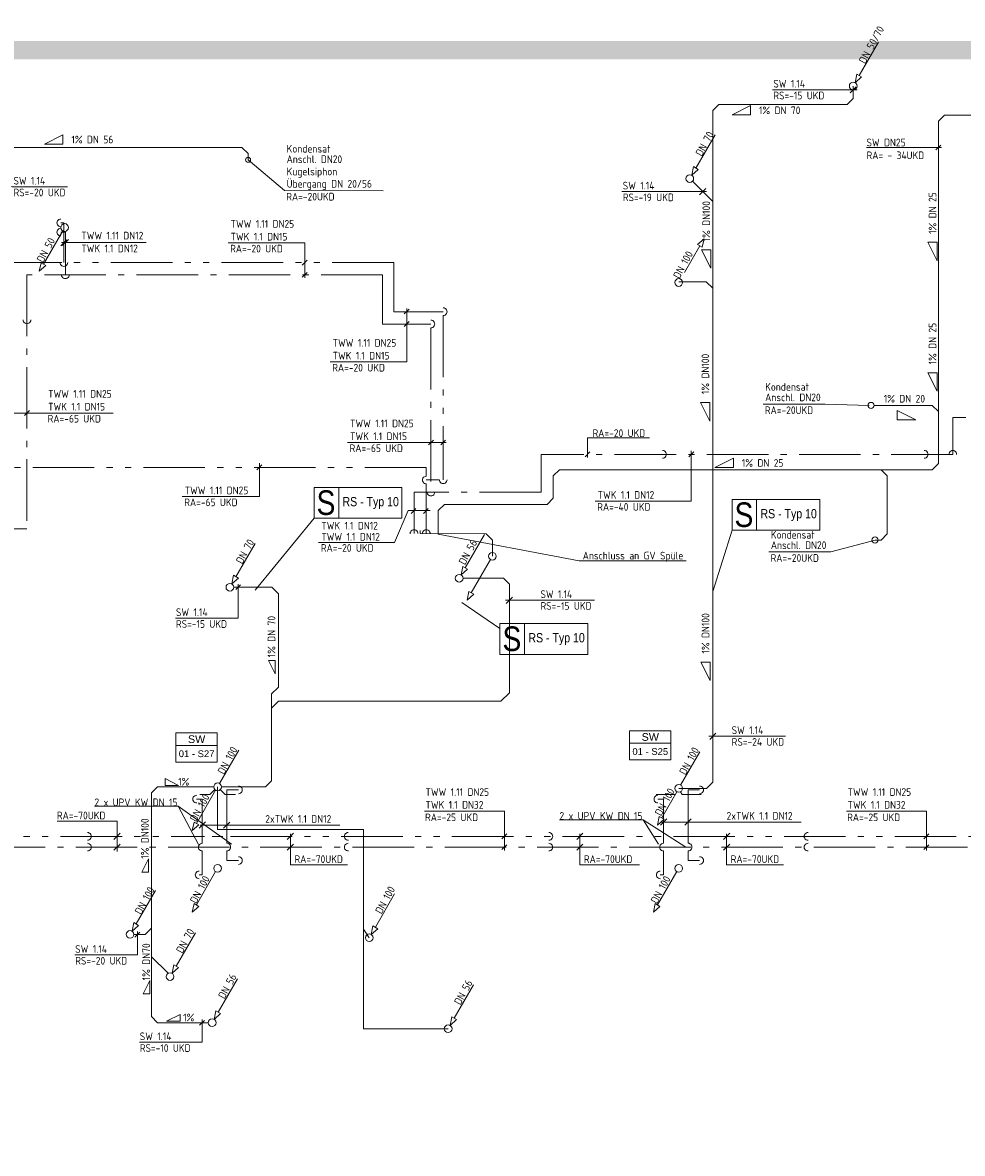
# Model space of a CAD drawing. Header units: metres. Extents: x -5 to 278, y -19 to 180.
# Tile 28 of 59: x 162 to 177, y 26 to 45. Entities that reach past the tile are written whole.
import ezdxf
from ezdxf.enums import TextEntityAlignment as Align

# ---------------------------------------------------------------- set-up
doc = ezdxf.new("R2010")
doc.units = ezdxf.units.M
doc.header["$LTSCALE"] = 0.1
for name, pattern in [('_PGMM_Ge_2Pkt', [16, 10, -2, 0, -2, 0, -2]), ('_PGMM_Ge_Ku', [6.5, 5, -1.5]), ('_PGMM_Ge_Pkt', [14, 10, -2, 0, -2])]:
    doc.linetypes.add(name, pattern=pattern)
doc.layers.get('0').update_dxf_attribs({"linetype": 'CONTINUOUS', "lineweight": 20})
for name, color, linetype, lineweight in [('A_TWW Bereiter_4', 34, 'CONTINUOUS', 20), ('S_Fallstrangentlüftung', 24, '_PGMM_Ge_Ku', 20), ('S_Fallstrangentlüftung TXT', 24, 'CONTINUOUS', 20), ('S_Kaltwasser', 90, '_PGMM_Ge_Pkt', 20), ('S_Kondensat', 23, 'CONTINUOUS', 20), ('S_Kondensat TXT', 23, 'CONTINUOUS', 20), ('S_Schmutzwasser', 34, 'CONTINUOUS', 20), ('S_Schmutzwasser TXT', 34, 'CONTINUOUS', 20), ('S_Stempel Schott', 125, 'CONTINUOUS', 20), ('S_TXT Strang SW', 30, 'CONTINUOUS', 20), ('S_TXT_W+K+Z', 125, 'CONTINUOUS', 20), ('S_Warmwasser', 10, '_PGMM_Ge_2Pkt', 20)]:
    doc.layers.add(name, color=color, linetype=linetype, lineweight=lineweight)
doc.styles.add('ACS_ISOCT', font='ISOCT')
doc.styles.add('Arial', font='arial.ttf')
doc.styles.add('ARIAL_NARROW', font='ARIALN.TTF')
doc.styles.get("Standard").update_dxf_attribs({"font": 'isocp.shx', "height": 0.001})

# ---------------------------------------------------------------- blocks, each defined once
blk = doc.blocks.new('*U26')
at = {"color": 0, "linetype": 'ByBlock'}
blk.add_wipeout([(0, 0), (0.671, 0), (0.671, -0.473), (0, -0.473)], dxfattribs=at)
blk.add_lwpolyline([(0, 0), (0.671, 0), (0.671, -0.473), (0, -0.473)], close=True, dxfattribs=at)
blk.add_lwpolyline([(0, -0.203), (0.671, -0.203)], dxfattribs=at)
blk.add_lwpolyline([(0, -0.203), (0.671, -0.203)], dxfattribs=at)
at = {"color": 0, "linetype": 'ByBlock', "insert": (0.336, -0.102), "char_height": 0.125, "width": 0.20598, "attachment_point": 5, "style": 'ACS_ISOCT'}
blk.add_mtext('{\\fArial|b0|i0|c0|p34;SW}', dxfattribs=at)
at = {"color": 0, "linetype": 'ByBlock', "style": 'Arial'}
blk.add_attdef('STRANG_NR.', text='', height=0.11, dxfattribs=at).set_placement((0.336, -0.338), align=Align.MIDDLE_CENTER)

msp = doc.modelspace()

# ---------------------------------------------------------------- linework, layer by layer
at = {"layer": 'A_TWW Bereiter_4', "const_width": 0.3}
msp.add_lwpolyline([(142.15, 7.151), (199.85, 7.151), (199.85, 44.101), (142.15, 44.101)], close=True, dxfattribs=at)
at = {"layer": 'S_Fallstrangentlüftung'}
for p, q in [((172.805, 40.943), (172.911, 41.037)), ((172.911, 41.037), (172.883, 40.898)), ((172.844, 40.92), (172.531, 40.379)), ((172.883, 40.898), (172.805, 40.943)), ((172.5, 40.336), (172.948, 40.336)), ((172.948, 40.336), (173.052, 40.232))]:
    msp.add_line(p, q, dxfattribs=at)
at = {"layer": 'S_Fallstrangentlüftung', "linetype": 'Continuous'}
msp.add_ellipse((172.5, 40.325), major_axis=(0, -0.0625), ratio=1, start_param=-1.570796, end_param=4.712389, dxfattribs=at)
at = {"layer": 'S_Kaltwasser'}
for p, q in [((162.45, 41.144), (162.525, 41.144)), ((162.525, 41.144), (162.525, 40.45)), ((161.9, 40.45), (161.9, 36.318)), ((167.683, 40.45), (161.9, 40.45)), ((167.683, 40.45), (167.683, 39.65)), ((168.47, 39.65), (167.683, 39.65)), ((168.47, 39.587), (168.47, 36.918)), ((178.669, 38.131), (176.957, 38.131)), ((176.957, 37.531), (176.957, 38.131)), ((176.957, 37.531), (170.26, 37.531)), ((170.26, 37.531), (170.26, 36.918)), ((170.26, 36.918), (168.195, 36.918)), ((168.195, 36.242), (168.195, 36.918)), ((161.9, 36.318), (159.659, 36.318)), ((165.15, 32.076), (165.15, 31.209)), ((165.15, 32.075), (165.34, 32.075)), ((172.652, 32.076), (172.652, 31.209)), ((172.652, 32.075), (172.84, 32.075)), ((164.66, 31.925), (164.752, 31.925)), ((164.752, 31.925), (164.752, 31.208)), ((172.16, 31.925), (172.252, 31.925)), ((172.252, 31.925), (172.252, 31.208)), ((156.695, 31.145), (177.65, 31.145)), ((164.752, 31.083), (164.752, 30.693)), ((165.15, 31.084), (165.15, 30.928)), ((172.252, 31.083), (172.252, 30.693)), ((172.652, 31.084), (172.652, 30.928)), ((165.15, 30.928), (165.34, 30.927)), ((172.652, 30.928), (172.84, 30.927)), ((164.752, 30.693), (164.7, 30.693)), ((172.252, 30.693), (172.2, 30.693))]:
    msp.add_line(p, q, dxfattribs=at)
at = {"layer": 'S_Kaltwasser', "linetype": 'Continuous'}
for centre, major_axis in [((162.45, 41.144), (-0.0625, 0)), ((162.525, 40.45), (0, -0.0625)), ((161.9, 39.717), (0, -0.0625)), ((168.47, 39.65), (0.0625, 0)), ((172.237, 37.531), (0.0625, 0)), ((176.491, 37.531), (0.0625, 0)), ((176.957, 37.531), (0, 0.0625)), ((168.47, 36.918), (0, -0.0625)), ((168.195, 36.242), (0, 0.0625)), ((165.34, 32.075), (0.0625, 0)), ((172.84, 32.075), (0.0625, 0)), ((164.66, 31.925), (-0.0625, 0)), ((172.16, 31.925), (-0.0625, 0)), ((162.883, 31.145), (0.0625, 0)), ((165.15, 31.146), (0.0625, 0)), ((167.126, 31.145), (-0.0625, 0)), ((170.388, 31.145), (0.0625, 0)), ((172.652, 31.146), (0.0625, 0)), ((174.602, 31.145), (-0.0625, 0)), ((165.34, 30.927), (0.0625, 0)), ((172.84, 30.927), (0.0625, 0)), ((164.7, 30.693), (-0.0625, 0)), ((172.2, 30.693), (-0.0625, 0))]:
    msp.add_ellipse(centre, major_axis=major_axis, ratio=1, start_param=4.708766, end_param=7.866194, dxfattribs=at)
at = {"layer": 'S_Kaltwasser', "linetype": 'Continuous', "extrusion": (0, 0, -1)}
for centre in [(164.752, 31.145), (172.252, 31.145)]:
    msp.add_ellipse(centre, major_axis=(-0.0625, 0), ratio=1, start_param=4.708766, end_param=7.866194, dxfattribs=at)
at = {"layer": 'S_Kondensat', "extrusion": (0.018465, -2.35e-16, 0.99983)}
msp.add_line((176.823, 43.048, -0.002), (176.723, 42.948), dxfattribs=at)
at = {"layer": 'S_Kondensat'}
for p, q in [((187.191, 43.048, -0.193), (176.823, 43.048, -0.002)), ((176.723, 37.381), (176.723, 42.948)), ((165.396, 42.52, 3.11), (161.065, 42.52, 3.11)), ((165.396, 42.52, 3.11), (165.496, 42.42, 3.11)), ((165.496, 42.32, 3.11), (165.496, 42.42, 3.11)), ((175.678, 38.326), (176.623, 38.326)), ((176.623, 38.326), (176.723, 38.226)), ((176.623, 37.281), (176.723, 37.381)), ((170.46, 37.181), (170.56, 37.281)), ((170.46, 37.181), (170.46, 36.818)), ((176.623, 37.281), (170.56, 37.281)), ((175.792, 37.281), (175.892, 37.181)), ((175.892, 36.238), (175.892, 37.181)), ((170.36, 36.718), (170.46, 36.818)), ((168.588, 36.618), (168.688, 36.718)), ((168.588, 36.618), (168.588, 36.235)), ((170.36, 36.718), (168.688, 36.718)), ((175.792, 36.138), (175.892, 36.238)), ((175.692, 36.138), (175.792, 36.138))]:
    msp.add_line(p, q, dxfattribs=at)
for centre, radius in [((165.496, 42.32, 3.11), 0.04), ((175.628, 38.326), 0.05), ((175.692, 36.138), 0.05)]:
    msp.add_circle(centre, radius, dxfattribs=at)
at = {"layer": 'S_Kondensat TXT'}
for p, q in [((162.485, 42.726), (162.185, 42.576)), ((162.485, 42.576), (162.485, 42.726)), ((162.485, 42.576), (162.185, 42.576)), ((176.773, 42.518), (175.553, 42.518)), ((176.683, 42.48), (176.763, 42.559)), ((166.09, 41.821), (165.496, 42.32, 3.11)), ((166.09, 41.821), (167.691, 41.818)), ((176.701, 40.979), (176.551, 40.979)), ((176.551, 40.979), (176.701, 40.679)), ((176.701, 40.979), (176.701, 40.679)), ((176.701, 38.856), (176.551, 38.856)), ((176.551, 38.856), (176.701, 38.556)), ((176.701, 38.856), (176.701, 38.556)), ((173.872, 38.349), (174.882, 38.349)), ((174.882, 38.349), (175.599, 38.326)), ((176.054, 38.093), (176.054, 38.243)), ((176.054, 38.243), (176.354, 38.093)), ((176.054, 38.093), (176.354, 38.093)), ((173.389, 37.467), (173.089, 37.317)), ((173.389, 37.317), (173.389, 37.467)), ((173.389, 37.317), (173.089, 37.317)), ((174.975, 35.945), (175.692, 36.138)), ((173.966, 35.945), (174.975, 35.945))]:
    msp.add_line(p, q, dxfattribs=at)
at = {"layer": 'S_Schmutzwasser'}
for p, q in [((175.435, 43.69), (175.748, 44.231)), ((175.368, 43.573), (175.396, 43.712)), ((175.474, 43.667), (175.368, 43.573)), ((175.396, 43.712), (175.474, 43.667)), ((175.337, 43.519), (175.337, 43.319)), ((173.053, 43.119), (173.153, 43.219)), ((175.237, 43.219), (173.153, 43.219)), ((175.237, 43.219), (175.337, 43.319)), ((173.053, 43.119), (173.053, 32.2)), ((172.778, 42.186), (173.091, 42.727)), ((172.711, 42.069), (172.739, 42.209)), ((172.817, 42.164), (172.711, 42.069)), ((172.739, 42.209), (172.817, 42.164)), ((173.053, 41.642), (172.724, 41.971)), ((162.481, 41.165), (162.169, 40.624)), ((162.101, 40.507), (162.13, 40.647)), ((162.13, 40.647), (162.208, 40.602)), ((162.208, 40.602), (162.101, 40.507)), ((168.295, 36.242), (168.295, 36.292)), ((168.295, 36.242), (169.37, 36.236)), ((169.027, 35.688), (169.34, 36.229)), ((169.37, 36.236), (169.47, 36.135)), ((165.299, 35.541), (165.611, 36.082)), ((169.47, 35.874), (169.47, 36.135)), ((168.96, 35.571), (168.988, 35.71)), ((168.988, 35.71), (169.066, 35.665)), ((169.439, 35.82), (169.126, 35.279)), ((165.231, 35.424), (165.26, 35.564)), ((165.338, 35.519), (165.231, 35.424)), ((165.26, 35.564), (165.338, 35.519)), ((169.066, 35.665), (168.96, 35.571)), ((168.991, 35.517), (169.649, 35.517)), ((169.649, 35.517), (169.748, 35.418)), ((165.263, 35.37), (165.882, 35.37)), ((165.882, 35.37), (165.989, 35.262)), ((169.059, 35.162), (169.087, 35.301)), ((169.087, 35.301), (169.165, 35.256)), ((169.748, 35.418), (169.748, 33.655)), ((165.989, 33.746), (165.989, 35.262)), ((169.165, 35.256), (169.059, 35.162)), ((165.989, 33.746), (165.879, 33.636)), ((169.748, 33.655), (169.609, 33.516)), ((165.879, 33.636), (165.879, 32.225)), ((165.989, 33.516), (165.879, 33.406)), ((169.609, 33.516), (165.989, 33.516)), ((165.344, 32.72), (165.031, 32.179)), ((172.844, 32.695), (172.531, 32.154)), ((165.779, 32.125), (165.879, 32.225)), ((172.953, 32.1), (173.053, 32.2)), ((164.025, 32.125), (163.925, 32.025)), ((163.925, 32.025), (163.925, 28.39)), ((164.937, 32.125), (164.025, 32.125)), ((164.969, 32.071), (164.656, 31.53)), ((164.71, 32), (164.875, 32)), ((164.875, 32), (164.956, 32.081)), ((165.125, 32), (165.044, 32.081)), ((165.062, 32.125), (165.779, 32.125)), ((165.29, 32), (165.125, 32)), ((172.135, 32), (172.447, 32)), ((172.469, 32.046), (172.223, 31.62)), ((172.447, 32), (172.471, 32.045)), ((172.5, 32.1), (172.953, 32.1)), ((172.553, 32), (172.529, 32.045)), ((172.865, 32), (172.553, 32)), ((172.184, 31.642), (172.156, 31.502)), ((172.262, 31.597), (172.184, 31.642)), ((164.617, 31.552), (164.589, 31.413)), ((164.589, 31.413), (164.695, 31.507)), ((164.695, 31.507), (164.617, 31.552)), ((172.156, 31.502), (172.262, 31.597)), ((164.969, 30.746), (164.656, 30.205)), ((172.469, 30.746), (172.156, 30.205)), ((163.676, 29.896), (163.989, 30.437)), ((167.566, 29.842, 3.88), (167.878, 30.383, 3.88)), ((164.589, 30.088), (164.617, 30.227)), ((164.695, 30.182), (164.589, 30.088)), ((164.617, 30.227), (164.695, 30.182)), ((172.089, 30.088), (172.117, 30.227)), ((172.195, 30.182), (172.089, 30.088)), ((172.117, 30.227), (172.195, 30.182)), ((163.609, 29.779), (163.637, 29.918)), ((163.715, 29.873), (163.609, 29.779)), ((163.637, 29.918), (163.715, 29.873)), ((163.925, 29.825), (163.825, 29.725)), ((167.498, 29.725, 3.88), (167.527, 29.864, 3.88)), ((167.605, 29.819, 3.88), (167.498, 29.725, 3.88)), ((167.527, 29.864, 3.88), (167.605, 29.819, 3.88)), ((163.64, 29.725), (163.825, 29.725)), ((164.326, 29.211, -3.88), (164.639, 29.752, -3.88)), ((163.925, 29.363), (164.195, 29.093)), ((164.259, 29.094, -3.88), (164.287, 29.233, -3.88)), ((164.287, 29.233, -3.88), (164.365, 29.188, -3.88)), ((164.365, 29.188, -3.88), (164.259, 29.094, -3.88)), ((165.011, 28.461, 3.88), (165.324, 29.002, 3.88)), ((168.849, 28.363, 3.88), (169.161, 28.904, 3.88)), ((163.925, 28.39), (164.025, 28.29)), ((164.944, 28.344, 3.88), (164.972, 28.484, 3.88)), ((165.05, 28.439, 3.88), (164.944, 28.344, 3.88)), ((164.972, 28.484, 3.88), (165.05, 28.439, 3.88)), ((168.781, 28.246, 3.88), (168.81, 28.385, 3.88)), ((168.888, 28.34, 3.88), (168.781, 28.246, 3.88)), ((168.81, 28.385, 3.88), (168.888, 28.34, 3.88)), ((164.85, 28.29), (164.025, 28.29))]:
    msp.add_line(p, q, dxfattribs=at)
at = {"layer": 'S_Schmutzwasser', "linetype": 'Continuous'}
msp.add_lwpolyline([(165, 32.125), (165, 31.431), (167.374, 31.431), (167.374, 28.192), (168.75, 28.192)], dxfattribs=at)
at = {"layer": 'S_Schmutzwasser', "linetype": 'Continuous', "elevation": 3.88}
msp.add_lwpolyline([(167.467, 29.671), (167.374, 29.811)], dxfattribs=at)
at = {"layer": 'S_Schmutzwasser', "linetype": 'Continuous'}
for centre in [(175.337, 43.519), (172.68, 42.015), (162.512, 41.219), (169.47, 35.874), (168.929, 35.517), (165.2, 35.37), (165, 32.125), (172.5, 32.1), (165, 30.8), (172.5, 30.8), (163.577, 29.725), (167.467, 29.671, 3.88), (164.228, 29.04, -3.88), (164.912, 28.29, 3.88), (168.75, 28.192, 3.88)]:
    msp.add_ellipse(centre, major_axis=(0, 0.0625), ratio=1, start_param=-1.570796, end_param=4.712389, dxfattribs=at)
at = {"layer": 'S_Schmutzwasser TXT'}
for p, q in [((174.024, 43.459), (175.4, 43.459)), ((175.286, 43.406), (175.387, 43.507)), ((173.668, 43.201), (173.368, 43.051)), ((173.668, 43.051), (173.368, 43.051)), ((173.668, 43.051), (173.668, 43.201)), ((161.112, 41.882), (162.558, 41.882)), ((171.577, 41.803), (172.952, 41.803)), ((172.838, 41.749), (172.939, 41.851)), ((173.021, 40.856), (172.871, 40.856)), ((172.871, 40.856), (173.021, 40.556)), ((173.021, 40.856), (173.021, 40.556)), ((173.006, 38.372), (172.856, 38.372)), ((172.856, 38.372), (173.006, 38.072)), ((173.006, 38.372), (173.006, 38.072)), ((165.296, 35.331), (165.375, 35.409)), ((165.335, 34.866), (165.335, 35.422)), ((169.682, 35.16), (171.128, 35.16)), ((169.695, 35.107), (169.796, 35.208)), ((164.318, 34.866), (165.335, 34.866)), ((165.938, 34.18), (165.826, 34.18)), ((165.826, 34.18), (165.938, 33.962)), ((165.938, 33.962), (165.938, 34.18)), ((173.009, 34.154), (172.859, 34.154)), ((172.859, 34.154), (173.009, 33.854)), ((173.009, 34.154), (173.009, 33.854)), ((172.99, 32.949), (174.237, 32.949)), ((173.004, 32.895), (173.105, 32.997)), ((164.148, 32.147), (164.148, 32.259)), ((164.148, 32.259), (164.366, 32.147)), ((164.366, 32.147), (164.148, 32.147)), ((163.767, 30.736), (163.879, 30.954)), ((163.879, 30.954), (163.879, 30.736)), ((163.879, 30.736), (163.767, 30.736)), ((163.657, 29.681), (163.737, 29.76)), ((163.697, 29.391), (163.697, 29.775)), ((162.68, 29.391), (163.697, 29.391)), ((163.788, 28.759), (163.899, 28.977)), ((163.899, 28.977), (163.899, 28.759)), ((163.899, 28.759), (163.788, 28.759)), ((164.39, 28.426), (164.172, 28.314)), ((164.172, 28.314), (164.39, 28.314)), ((164.39, 28.314), (164.39, 28.426)), ((164.707, 28.249), (164.787, 28.328)), ((164.747, 27.972), (164.747, 28.341)), ((163.729, 27.972), (164.747, 27.972))]:
    msp.add_line(p, q, dxfattribs=at)
at = {"layer": 'S_Stempel Schott'}
for p, q in [((166.97, 36.992), (166.97, 36.492)), ((173.767, 36.796), (173.767, 36.296)), ((165.612, 35.324), (166.57, 36.492)), ((173.367, 36.296), (173.053, 35.3)), ((168.975, 35.12), (169.593, 34.699)), ((169.993, 34.779), (169.993, 34.279))]:
    msp.add_line(p, q, dxfattribs=at)
for points in [[(166.57, 36.992), (167.997, 36.992), (167.997, 36.492), (166.57, 36.492)], [(173.367, 36.796), (174.794, 36.796), (174.794, 36.296), (173.367, 36.296)], [(169.593, 34.779), (171.02, 34.779), (171.02, 34.279), (169.593, 34.279)]]:
    msp.add_lwpolyline(points, close=True, dxfattribs=at)
at = {"layer": 'S_TXT_W+K+Z'}
for p, q in [((162.449, 40.919), (162.551, 41.02)), ((162.474, 40.924), (162.576, 41.025)), ((163.841, 40.977), (162.461, 40.977)), ((166.417, 40.968), (165.17, 40.968)), ((166.417, 40.968), (166.417, 40.4)), ((166.377, 40.609), (166.457, 40.687)), ((166.377, 40.411), (166.457, 40.489)), ((168.077, 39.033), (168.077, 39.9)), ((168.037, 39.814), (168.116, 39.892)), ((168.037, 39.611), (168.116, 39.689)), ((168.077, 39.033), (166.83, 39.033)), ((161.86, 38.164), (161.94, 38.243)), ((163.302, 38.203), (161.59, 38.203)), ((168.72, 37.724), (167.113, 37.724)), ((168.43, 37.684), (168.51, 37.763)), ((168.629, 37.684), (168.709, 37.763)), ((172.023, 37.8), (171.016, 37.8)), ((171.016, 37.8), (171.016, 37.482)), ((170.976, 37.492), (171.056, 37.57)), ((172.665, 37.493), (172.745, 37.572)), ((172.703, 37.589), (172.703, 36.769)), ((165.641, 37.279), (165.721, 37.358)), ((165.681, 36.843), (165.681, 37.387)), ((165.681, 36.843), (164.424, 36.843)), ((167.88, 36.095), (168.101, 36.618)), ((168.101, 36.618), (168.459, 36.618)), ((168.147, 36.571), (168.227, 36.65)), ((168.347, 36.571), (168.427, 36.65)), ((172.703, 36.769), (171.139, 36.769)), ((170.882, 35.8), (168.588, 36.235)), ((166.639, 36.095), (167.88, 36.095)), ((170.882, 35.8), (172.619, 35.8)), ((162.998, 31.809), (164.357, 31.809)), ((164.357, 31.809), (164.688, 31.188)), ((164.357, 31.809), (165.228, 31.191)), ((168.366, 31.73), (169.665, 31.73)), ((169.665, 31.73), (169.665, 31.091)), ((175.229, 31.73), (176.528, 31.73)), ((176.528, 31.73), (176.528, 31.091)), ((163.366, 31.568), (162.389, 31.568)), ((163.366, 31.072), (163.366, 31.568)), ((164.701, 31.452), (164.802, 31.554)), ((164.716, 31.501), (166.99, 31.501)), ((165.099, 31.451), (165.201, 31.553)), ((170.56, 31.589), (171.919, 31.589)), ((171.919, 31.589), (172.168, 31.194)), ((171.919, 31.589), (172.615, 31.145)), ((172.203, 31.502), (172.304, 31.603)), ((172.217, 31.551), (174.492, 31.551)), ((172.601, 31.501), (172.702, 31.603)), ((163.315, 31.269), (163.417, 31.371)), ((166.134, 31.269), (166.235, 31.371)), ((166.185, 30.857), (166.185, 31.361)), ((169.625, 31.281), (169.705, 31.359)), ((170.841, 31.269), (170.942, 31.371)), ((170.891, 30.857), (170.891, 31.361)), ((173.228, 31.269), (173.329, 31.371)), ((173.279, 30.857), (173.279, 31.361)), ((176.488, 31.281), (176.568, 31.359)), ((163.315, 31.094), (163.417, 31.195)), ((166.134, 31.094), (166.235, 31.195)), ((169.625, 31.106), (169.705, 31.184)), ((170.841, 31.094), (170.942, 31.195)), ((173.228, 31.094), (173.329, 31.195)), ((176.488, 31.106), (176.568, 31.184)), ((167.111, 30.857), (166.185, 30.857)), ((171.864, 30.857), (170.891, 30.857)), ((174.203, 30.857), (173.279, 30.857))]:
    msp.add_line(p, q, dxfattribs=at)
at = {"layer": 'S_Warmwasser'}
for p, q in [((162.45, 41.294), (162.5, 41.294)), ((162.5, 41.294), (162.5, 40.65)), ((167.865, 40.648), (161.65, 40.65)), ((167.865, 40.648), (167.865, 39.847)), ((168.67, 39.85), (167.865, 39.85)), ((168.67, 39.787), (168.669, 37.118)), ((168.395, 37.318), (161.513, 37.318)), ((168.395, 37.176), (168.395, 37.318)), ((168.606, 37.118), (168.395, 37.118)), ((168.395, 36.242), (168.395, 37.051)), ((157.046, 31.32), (164.788, 31.32)), ((164.913, 31.32), (165.087, 31.32)), ((165.212, 31.32), (177.8, 31.32))]:
    msp.add_line(p, q, dxfattribs=at)
at = {"layer": 'S_Warmwasser', "linetype": 'Continuous'}
for centre, major_axis in [((162.45, 41.294), (-0.0625, 0)), ((162.5, 40.65), (0, -0.0625)), ((168.67, 39.85), (0.0625, 0)), ((168.395, 37.113), (-0.0625, 0)), ((168.669, 37.118), (0, -0.0625)), ((168.395, 36.242), (0, 0.0625)), ((162.883, 31.32), (0.0625, 0)), ((167.126, 31.32), (-0.0625, 0)), ((170.388, 31.32), (0.0625, 0)), ((174.602, 31.32), (-0.0625, 0))]:
    msp.add_ellipse(centre, major_axis=major_axis, ratio=1, start_param=4.708766, end_param=7.866194, dxfattribs=at)

# ---------------------------------------------------------------- texts
at = {"layer": 'S_Fallstrangentlüftung TXT', "lineweight": 30}
msp.add_text('DN 100', height=0.125, rotation=61.3658, dxfattribs=at).set_placement((172.511, 40.375))
at = {"layer": 'S_Kondensat TXT', "lineweight": 30}
for s, p in [('1%%% DN 56', (162.623, 42.587)), ('Kondensat', (166.123, 42.437)), ('Anschl. DN20', (166.123, 42.267)), ('Kugelsiphon ', (166.123, 42.067)), ('Übergang DN 20/56', (166.123, 41.867)), ('RA=-20UKD', (166.117, 41.658))]:
    msp.add_text(s, height=0.125, dxfattribs=at).set_placement(p)
for p in [(176.69, 41.116), (176.69, 38.993)]:
    msp.add_text('1%%% DN 25', height=0.125, rotation=90, dxfattribs=at).set_placement(p)
at = {"layer": 'S_Kondensat TXT'}
for s, p in [('Kondensat', (173.905, 38.565)), ('Anschl. DN20', (173.905, 38.395)), ('1%%% DN 20', (175.834, 38.373)), ('RA=-20UKD', (173.9, 38.186)), ('1%%% DN 25', (173.526, 37.328)), ('Kondensat', (173.998, 36.161)), ('Anschl. DN20', (173.998, 35.992)), ('RA=-20UKD', (173.993, 35.783))]:
    msp.add_text(s, height=0.125, dxfattribs=at).set_placement(p)
at = {"layer": 'S_Kondensat TXT', "lineweight": 30, "insert": (175.553, 42.664, 2.81), "char_height": 0.125, "width": 13.51068, "attachment_point": 1}
msp.add_mtext('SW DN25 \\PRA= - 34UKD', dxfattribs=at)
at = {"layer": 'S_Schmutzwasser TXT'}
for s, rotation, p in [('DN 50/70', 61.3658, (175.531, 43.871)), ('DN 70', 61.3658, (172.874, 42.367)), ('1%%% DN100', 90, (173.01, 40.993)), ('DN 50', 61.3658, (162.161, 40.637)), ('1%%% DN100', 90, (172.995, 38.51)), ('DN 70', 61.3658, (165.401, 35.738)), ('DN 56', 61.3658, (169.024, 35.723)), ('1%%% DN100', 90, (172.998, 34.292)), ('1%%% DN 70', 90, (165.94, 34.231)), ('DN 100', 61.3658, (165.104, 32.316)), ('DN 100', 61.3658, (172.61, 32.308)), ('DN 100', 61.3658, (172.213, 31.641)), ('1%%% DN100', 90, (163.881, 30.956)), ('DN 100', 61.3658, (164.652, 31.546)), ('DN 100', 61.3658, (164.652, 30.217)), ('DN 100', 61.3658, (172.146, 30.215)), ('DN 100', 61.3658, (163.756, 30.037)), ('DN 100', 61.3658, (167.666, 30.047)), ('1%%% DN70', 90, (163.902, 28.979)), ('DN 70', 61.3658, (164.428, 29.407)), ('DN 56', 61.3658, (165.112, 28.666)), ('DN 56', 61.3658, (168.949, 28.568))]:
    msp.add_text(s, height=0.125, rotation=rotation, dxfattribs=at).set_placement(p)
for s, p in [('SW 1.14', (174.038, 43.494)), ('RS=-15 UKD', (174.038, 43.303)), ('1%%% DN 70', (173.805, 43.062)), ('SW 1.14', (161.681, 41.917)), ('SW 1.14', (171.59, 41.838)), ('RS=-20 UKD', (161.681, 41.726)), ('RS=-19 UKD', (171.59, 41.647)), ('SW 1.14', (170.251, 35.195)), ('RS=-15 UKD', (170.251, 35.004)), ('SW 1.14', (164.323, 34.902)), ('RS=-15 UKD', (164.323, 34.71)), ('SW 1.14', (173.36, 32.984)), ('RS=-24 UKD', (173.36, 32.793)), ('1%%%', (164.359, 32.145)), ('SW 1.14', (162.685, 29.426)), ('RS=-20 UKD', (162.685, 29.235)), ('1%%%', (164.44, 28.312)), ('SW 1.14', (163.735, 28.007)), ('RS=-10 UKD', (163.735, 27.816))]:
    msp.add_text(s, height=0.125, dxfattribs=at).set_placement(p)
at = {"layer": 'S_Stempel Schott', "style": 'ARIAL_NARROW'}
for s, height, p in [('S', 0.4, (166.61, 36.546)), ('RS - Typ 10', 0.15, (167.032, 36.687)), ('S', 0.4, (173.407, 36.35)), ('RS - Typ 10', 0.15, (173.829, 36.491)), ('S', 0.4, (169.634, 34.333)), ('RS - Typ 10', 0.15, (170.055, 34.474))]:
    msp.add_text(s, height=height, dxfattribs=at).set_placement(p)
at = {"layer": 'S_TXT_W+K+Z'}
for s, p in [('RA=-20 UKD', (165.204, 40.813)), ('RA=-20 UKD', (166.864, 38.877)), ('RA=-65 UKD', (162.236, 38.048)), ('RA=-20 UKD', (171.097, 37.813)), ('RA=-65 UKD', (167.147, 37.568)), ('RA=-65 UKD', (164.458, 36.688)), ('RA=-40 UKD', (171.174, 36.614)), ('RA=-20 UKD', (166.679, 35.947)), ('Anschluss an GV Spüle', (170.938, 35.822)), ('RA=-70UKD', (162.387, 31.597)), ('RA=-25 UKD', (168.374, 31.567)), ('RA=-25 UKD', (175.238, 31.567)), ('RA=-70UKD', (166.25, 30.887)), ('RA=-70UKD', (170.957, 30.887)), ('RA=-70UKD', (173.344, 30.887))]:
    msp.add_text(s, height=0.125, dxfattribs=at).set_placement(p)
at = {"layer": 'S_TXT_W+K+Z', "char_height": 0.125, "attachment_point": 1}
for s, insert, width in [('\\PTWW 1.11 DN25\\PTWK 1.1 DN15', (165.211, 41.549), 13.51068), ('\\PTWW 1.11 DN12\\PTWK 1.1 DN12', (162.784, 41.358), 13.51068), ('\\PTWW 1.11 DN25\\PTWK 1.1 DN15', (166.871, 39.614), 13.51068), ('\\PTWW 1.11 DN25\\PTWK 1.1 DN15', (162.244, 38.785), 13.51068), ('\\PTWW 1.11 DN25\\PTWK 1.1 DN15', (167.154, 38.305), 13.51068), ('\\P\\PTWW 1.11 DN25', (164.465, 37.424), 13.51068), ('\\P\\PTWK 1.1 DN12', (171.181, 37.35), 13.51068), ('TWK 1.1 DN12', (166.687, 36.433), 13.51068), ('TWW 1.1 DN12', (166.687, 36.253), 13.51068), ('TWW 1.11 DN25\\PTWK 1.1 DN32', (168.381, 32.103), 13.51068), ('TWW 1.11 DN25\\PTWK 1.1 DN32', (175.245, 32.103), 13.51068), ('\\P2 x UPV KW DN 15', (162.998, 32.144), 13.70868), ('\\P2xTWK 1.1 DN12', (165.776, 31.874), 13.51068), ('\\P2 x UPV KW DN 15', (170.56, 31.924), 13.70868), ('\\P2xTWK 1.1 DN12', (173.278, 31.924), 13.51068)]:
    msp.add_mtext(s, dxfattribs=dict(at, insert=insert, width=width))

# ---------------------------------------------------------------- next in the draw order: block references
at = {"layer": 'S_TXT Strang SW', "lineweight": -3}
for p, values in [((164.323, 33.001), {'STRANG_NR.': '01 - S27'}), ((171.701, 33.037), {'STRANG_NR.': '01 - S25'})]:
    msp.add_blockref('*U26', p, dxfattribs=at).add_auto_attribs(values)

doc.saveas('drawing.dxf')
